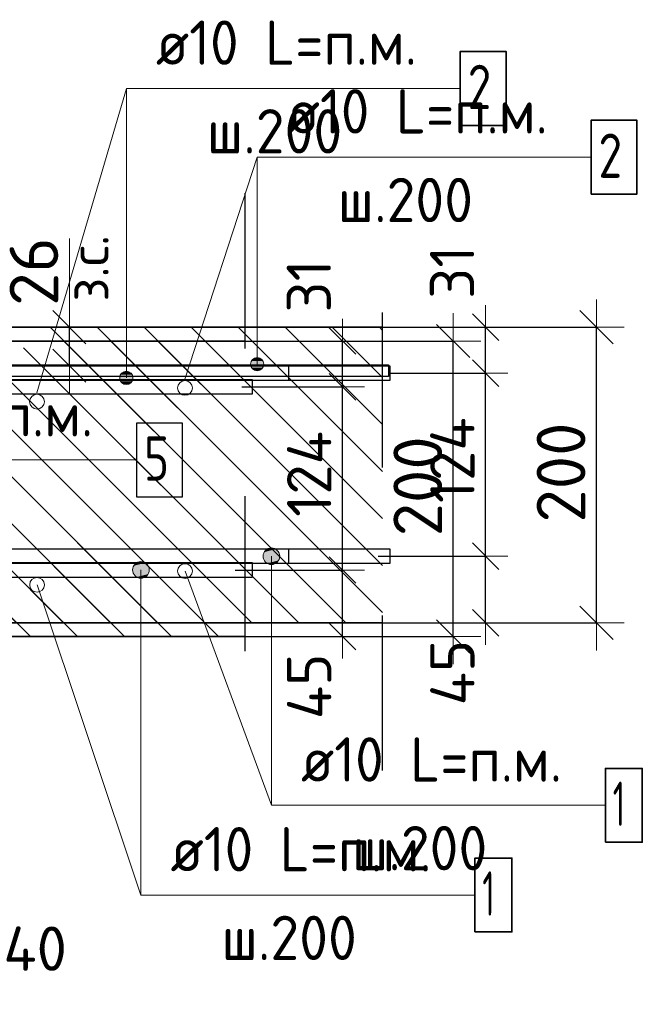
# Model space of a CAD drawing. Header units: metres. Extents: x -38 to 97, y -15 to 21.
# Tile 35 of 205: x 72.474 to 72.895, y 3.16 to 3.827. Entities that reach past the tile are written whole.
import ezdxf

# ---------------------------------------------------------------- set-up
doc = ezdxf.new("R2010")
doc.units = ezdxf.units.M
doc.header["$PDMODE"] = 65
doc.linetypes.add('______4', pattern=[0.135, 0.105, -0.03])
for name, color, linetype, lineweight in [('XR$3$Арм. стержнями верхней зоны', 180, 'Continuous', 35), ('XR$3$Арм. стержнями нижней зоны', 180, 'Continuous', 35), ('XR$3$Арм.стержн. Арматура края', 96, 'Continuous', 35), ('XR$3$Арм.стержн. Доп. арматура', 180, 'Continuous', 35), ('XR$3$Размерная линия (1)', 7, 'Continuous', 13), ('XR$3$Размерная линия_ общее', 7, 'Continuous', 13), ('XR$4$Арм. стержнями верхней зоны', 180, 'Continuous', 35), ('XR$4$Арм. стержнями нижней зоны', 180, 'Continuous', 35), ('XR$4$Арм.стержн. Арматура края', 96, 'Continuous', 35), ('XR$4$ВК__отв в полу 1-2 эт', 220, 'Continuous', 25), ('XR$4$Размерная линия (1)', 7, 'Continuous', 13), ('XR$4$Размерная линия_ общее', 7, 'Continuous', 13)]:
    doc.layers.add(name, color=color, linetype=linetype, lineweight=lineweight)
doc.styles.add('ISOCPEUR', font='txt')
doc.dimstyles.new('DIMSTYLE_11', dxfattribs={"dimtxt": 0.033, "dimasz": 0.0375, "dimexe": 0, "dimexo": 0, "dimgap": 0.0165, "dimtad": 2, "dimdec": 0, "dimlfac": 1000, "dimrnd": 1, "dimzin": 12, "dimdsep": 46, "dimtxsty": 'ISOCPEUR', "dimblk1": 'ALL_ML_STRICH', "dimblk2": 'ALL_ML_STRICH', "dimsah": 1, "dimcen": 0, "dimclrd": 7, "dimclre": 256, "dimclrt": 7, "dimadec": 0, "dimazin": 0, "dimtfac": 1, "dimtdec": 0, "dimtix": 1, "dimtmove": 2, "dimatfit": 3, "dimfxl": 0, "dimtvp": 1.2, "dimtzin": 0, "dimlwd": 0, "dimlwe": -3, "dimarcsym": 0})
doc.dimstyles.new('DIMSTYLE_12', dxfattribs={"dimtxt": 0.03, "dimasz": 0.03, "dimexe": 0, "dimexo": 0, "dimgap": 0.015, "dimtad": 2, "dimdec": 0, "dimlfac": 1000, "dimrnd": 1, "dimzin": 12, "dimdsep": 46, "dimtxsty": 'ISOCPEUR', "dimblk1": 'ALL_ML_STRICH', "dimblk2": 'ALL_ML_STRICH', "dimsah": 1, "dimcen": 0, "dimclrd": 7, "dimclre": 256, "dimclrt": 7, "dimadec": 0, "dimazin": 0, "dimtfac": 1, "dimtdec": 0, "dimtix": 1, "dimtmove": 2, "dimatfit": 3, "dimfxl": 0, "dimtzin": 0, "dimlwd": 0, "dimlwe": -3, "dimarcsym": 0})
doc.dimstyles.new('DIMSTYLE_14', dxfattribs={"dimtxt": 0.03, "dimasz": 0.03, "dimexe": 0, "dimexo": 0, "dimgap": 0.015, "dimtad": 2, "dimdec": 0, "dimlfac": 1000, "dimrnd": 1, "dimzin": 12, "dimdsep": 46, "dimtxsty": 'ISOCPEUR', "dimblk1": 'ALL_ML_STRICH', "dimblk2": 'ALL_ML_STRICH', "dimsah": 1, "dimcen": 0, "dimclrd": 7, "dimclre": 256, "dimclrt": 7, "dimadec": 0, "dimazin": 0, "dimtfac": 1, "dimtdec": 0, "dimtix": 1, "dimtmove": 2, "dimatfit": 3, "dimfxl": 0, "dimtvp": 1.2, "dimtzin": 0, "dimlwd": 0, "dimlwe": -3, "dimarcsym": 0})
doc.dimstyles.new('DIMSTYLE_23', dxfattribs={"dimtxt": 0.03, "dimasz": 0.03, "dimexe": 0, "dimexo": 0, "dimgap": 0.015, "dimtad": 2, "dimdec": 0, "dimlfac": 1000, "dimrnd": 5, "dimzin": 12, "dimdsep": 46, "dimtxsty": 'ISOCPEUR', "dimblk1": 'ALL_ML_STRICH', "dimblk2": 'ALL_ML_STRICH', "dimsah": 1, "dimcen": 0, "dimclrd": 7, "dimclre": 256, "dimclrt": 7, "dimadec": 0, "dimazin": 0, "dimtfac": 1, "dimtdec": 0, "dimtix": 1, "dimtmove": 2, "dimatfit": 3, "dimfxl": 0, "dimtvp": 1.2, "dimtzin": 0, "dimlwd": 0, "dimlwe": -3, "dimarcsym": 0})
doc.dimstyles.new('DIMSTYLE_8', dxfattribs={"dimtxt": 0.033, "dimasz": 0.0375, "dimexe": 0, "dimexo": 0, "dimgap": 0.0165, "dimtad": 2, "dimdec": 0, "dimlfac": 1000, "dimrnd": 1, "dimzin": 12, "dimdsep": 46, "dimtxsty": 'ISOCPEUR', "dimblk1": 'ALL_ML_STRICH', "dimblk2": 'ALL_ML_STRICH', "dimsah": 1, "dimcen": 0, "dimclrd": 7, "dimclre": 256, "dimclrt": 7, "dimadec": 0, "dimazin": 0, "dimtfac": 1, "dimtdec": 0, "dimtix": 1, "dimtmove": 2, "dimatfit": 3, "dimfxl": 0, "dimtzin": 0, "dimlwd": 0, "dimlwe": -3, "dimarcsym": 0})
pattern_1 = [(135, (0, 0), (-0.031819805, -0.031819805), [0.4, -0.05, 0, -0.05]), (135, (-0.01591, -0.01591), (-0.031819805, -0.031819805), [0.8, -0.1, 0.1, -0.1])]

# ---------------------------------------------------------------- blocks, each defined once
blk = doc.blocks.new('ALL_ML_STRICH')
at = {"color": 0, "linetype": 'ByBlock', "lineweight": -2}
for p, q in [((0, -0.5), (0, 0.5)), ((-0.3, -0.3), (0.3, 0.3)), ((-1, 0), (0.5, 0))]:
    blk.add_line(p, q, dxfattribs=at)
blk = doc.blocks.new('*D95')
at = {"layer": 'DEFPOINTS', "color": 7, "linetype": 'Continuous', "lineweight": 13, "transparency": 33554687}
for p in [(72.69287, 3.61831), (72.69287, 3.41831), (72.86441, 3.41831)]:
    blk.add_point(p, dxfattribs=at)
at = {"layer": 'XR$3$Размерная линия_ общее', "color": 253, "linetype": 'Continuous', "lineweight": -2, "true_color": 0xa0a0a0, "transparency": 33554687}
for p, q in [((72.71287, 3.61831), (72.86441, 3.61831)), ((72.71287, 3.41831), (72.86441, 3.41831))]:
    blk.add_line(p, q, dxfattribs=at)
at = {"layer": 'XR$3$Размерная линия_ общее', "color": 7, "linetype": 'Continuous', "lineweight": -2, "transparency": 33554687}
blk.add_line((72.86441, 3.41831), (72.86441, 3.61831), dxfattribs=at)
at = {"layer": 'XR$3$Размерная линия_ общее', "color": 7, "linetype": 'Continuous', "lineweight": 13, "transparency": 33554687, "xscale": 0.0375, "yscale": 0.0375, "zscale": 0.0375}
for p, rotation in [((72.86441, 3.61831), 90), ((72.86441, 3.41831), 270)]:
    blk.add_blockref('ALL_ML_STRICH', p, dxfattribs=dict(at, rotation=rotation))
at = {"layer": 'XR$3$Размерная линия_ общее', "color": 7, "linetype": 'Continuous', "lineweight": 13, "transparency": 33554687, "insert": (72.84041, 3.51996), "char_height": 0.033, "width": 0.099, "attachment_point": 5, "rotation": 90, "style": 'ISOCPEUR'}
blk.add_mtext('\\A1;{200}', dxfattribs=at)
blk = doc.blocks.new('*D164')
at = {"layer": 'DEFPOINTS', "color": 7, "linetype": 'Continuous', "lineweight": 13, "transparency": 33554687}
for p in [(72.4677, 3.61831), (72.4677, 3.59231), (72.50769, 3.59231)]:
    blk.add_point(p, dxfattribs=at)
at = {"layer": 'XR$3$Размерная линия_ общее', "color": 253, "linetype": 'Continuous', "lineweight": -2, "true_color": 0xa0a0a0, "transparency": 33554687}
for p, q in [((72.4877, 3.61831), (72.50769, 3.61831)), ((72.4877, 3.59231), (72.50769, 3.59231))]:
    blk.add_line(p, q, dxfattribs=at)
at = {"layer": 'XR$3$Размерная линия_ общее', "color": 7, "linetype": 'Continuous', "lineweight": -2, "transparency": 33554687}
blk.add_line((72.50769, 3.59231), (72.50769, 3.61831), dxfattribs=at)
at = {"layer": 'XR$3$Размерная линия_ общее', "color": 7, "linetype": 'Continuous', "lineweight": 13, "transparency": 33554687, "xscale": 0.0375, "yscale": 0.0375, "zscale": 0.0375}
for p, rotation in [((72.50769, 3.61831), 90), ((72.50769, 3.59231), 270)]:
    blk.add_blockref('ALL_ML_STRICH', p, dxfattribs=dict(at, rotation=rotation))
at = {"layer": 'XR$3$Размерная линия_ общее', "color": 7, "linetype": 'Continuous', "lineweight": 13, "transparency": 33554687, "insert": (72.50722, 3.63567), "char_height": 0.027, "width": 0.00135, "attachment_point": 1, "rotation": 90, "line_spacing_factor": 0.60241, "style": 'ISOCPEUR'}
blk.add_mtext('з.с.', dxfattribs=at)
at = {"layer": 'XR$3$Размерная линия_ общее', "color": 7, "linetype": 'Continuous', "lineweight": 13, "transparency": 33554687, "insert": (72.48369, 3.65603), "char_height": 0.033, "width": 0.066, "attachment_point": 5, "rotation": 90, "style": 'ISOCPEUR'}
blk.add_mtext('\\A1;{26}', dxfattribs=at)
blk = doc.blocks.new('*D213')
at = {"layer": 'DEFPOINTS', "color": 7, "linetype": 'Continuous', "lineweight": 13, "transparency": 33554687}
for p in [(72.69675, 3.46331), (72.7096, 3.41831), (72.78941, 3.41831)]:
    blk.add_point(p, dxfattribs=at)
at = {"layer": 'XR$3$Размерная линия (1)', "color": 9, "linetype": 'Continuous', "lineweight": -2, "true_color": 0xc7c7c7, "transparency": 33554687}
for p, q in [((72.71675, 3.46331), (72.78941, 3.46331)), ((72.7296, 3.41831), (72.78941, 3.41831))]:
    blk.add_line(p, q, dxfattribs=at)
at = {"layer": 'XR$3$Размерная линия (1)', "color": 7, "linetype": 'Continuous', "lineweight": -2, "transparency": 33554687}
blk.add_line((72.78941, 3.41831), (72.78941, 3.46331), dxfattribs=at)
at = {"layer": 'XR$3$Размерная линия (1)', "color": 7, "linetype": 'Continuous', "lineweight": 13, "transparency": 33554687, "xscale": 0.03, "yscale": 0.03, "zscale": 0.03}
for p, rotation in [((72.78941, 3.46331), 90), ((72.78941, 3.41831), 270)]:
    blk.add_blockref('ALL_ML_STRICH', p, dxfattribs=dict(at, rotation=rotation))
at = {"layer": 'XR$3$Размерная линия (1)', "color": 7, "linetype": 'Continuous', "lineweight": 13, "transparency": 33554687, "insert": (72.76691, 3.38455), "char_height": 0.03, "width": 0.06, "attachment_point": 5, "rotation": 90, "style": 'ISOCPEUR'}
blk.add_mtext('\\A1;{45}', dxfattribs=at)
blk = doc.blocks.new('*D214')
at = {"layer": 'DEFPOINTS', "color": 7, "linetype": 'Continuous', "lineweight": 13, "transparency": 33554687}
for p in [(72.70378, 3.58731), (72.69675, 3.46331), (72.78941, 3.46331)]:
    blk.add_point(p, dxfattribs=at)
at = {"layer": 'XR$3$Размерная линия (1)', "color": 9, "linetype": 'Continuous', "lineweight": -2, "true_color": 0xc7c7c7, "transparency": 33554687}
for p, q in [((72.72378, 3.58731), (72.78941, 3.58731)), ((72.71675, 3.46331), (72.78941, 3.46331))]:
    blk.add_line(p, q, dxfattribs=at)
at = {"layer": 'XR$3$Размерная линия (1)', "color": 7, "linetype": 'Continuous', "lineweight": -2, "transparency": 33554687}
blk.add_line((72.78941, 3.46331), (72.78941, 3.58731), dxfattribs=at)
at = {"layer": 'XR$3$Размерная линия (1)', "color": 7, "linetype": 'Continuous', "lineweight": 13, "transparency": 33554687, "xscale": 0.03, "yscale": 0.03, "zscale": 0.03}
for p, rotation in [((72.78941, 3.58731), 90), ((72.78941, 3.46331), 270)]:
    blk.add_blockref('ALL_ML_STRICH', p, dxfattribs=dict(at, rotation=rotation))
at = {"layer": 'XR$3$Размерная линия (1)', "color": 7, "linetype": 'Continuous', "lineweight": 13, "transparency": 33554687, "insert": (72.76691, 3.52831), "char_height": 0.03, "width": 0.09, "attachment_point": 5, "rotation": 90, "style": 'ISOCPEUR'}
blk.add_mtext('\\A1;{124}', dxfattribs=at)
blk = doc.blocks.new('*D215')
at = {"layer": 'DEFPOINTS', "color": 7, "linetype": 'Continuous', "lineweight": 13, "transparency": 33554687}
for p in [(72.68591, 3.61831), (72.70378, 3.58731), (72.78941, 3.58731)]:
    blk.add_point(p, dxfattribs=at)
at = {"layer": 'XR$3$Размерная линия (1)', "color": 9, "linetype": 'Continuous', "lineweight": -2, "true_color": 0xc7c7c7, "transparency": 33554687}
for p, q in [((72.70591, 3.61831), (72.78941, 3.61831)), ((72.72378, 3.58731), (72.78941, 3.58731))]:
    blk.add_line(p, q, dxfattribs=at)
at = {"layer": 'XR$3$Размерная линия (1)', "color": 7, "linetype": 'Continuous', "lineweight": -2, "transparency": 33554687}
blk.add_line((72.78941, 3.58731), (72.78941, 3.61831), dxfattribs=at)
at = {"layer": 'XR$3$Размерная линия (1)', "color": 7, "linetype": 'Continuous', "lineweight": 13, "transparency": 33554687, "xscale": 0.03, "yscale": 0.03, "zscale": 0.03}
for p, rotation in [((72.78941, 3.61831), 90), ((72.78941, 3.58731), 270)]:
    blk.add_blockref('ALL_ML_STRICH', p, dxfattribs=dict(at, rotation=rotation))
at = {"layer": 'XR$3$Размерная линия (1)', "color": 7, "linetype": 'Continuous', "lineweight": 13, "transparency": 33554687, "insert": (72.76667, 3.6556), "char_height": 0.03, "width": 0.06, "attachment_point": 5, "rotation": 90, "style": 'ISOCPEUR'}
blk.add_mtext('\\A1;{31}', dxfattribs=at)
blk = doc.blocks.new('*D408')
at = {"layer": 'DEFPOINTS', "color": 7, "linetype": 'Continuous', "lineweight": 13, "transparency": 33554687}
for p in [(72.59594, 3.609), (72.59594, 3.409), (72.76748, 3.409)]:
    blk.add_point(p, dxfattribs=at)
at = {"layer": 'XR$4$Размерная линия_ общее', "color": 253, "linetype": 'Continuous', "lineweight": -2, "true_color": 0xa0a0a0, "transparency": 33554687}
for p, q in [((72.61594, 3.609), (72.76748, 3.609)), ((72.61594, 3.409), (72.76748, 3.409))]:
    blk.add_line(p, q, dxfattribs=at)
at = {"layer": 'XR$4$Размерная линия_ общее', "color": 7, "linetype": 'Continuous', "lineweight": -2, "transparency": 33554687}
blk.add_line((72.76748, 3.409), (72.76748, 3.609), dxfattribs=at)
at = {"layer": 'XR$4$Размерная линия_ общее', "color": 7, "linetype": 'Continuous', "lineweight": 13, "transparency": 33554687, "xscale": 0.0375, "yscale": 0.0375, "zscale": 0.0375}
for p, rotation in [((72.76748, 3.609), 90), ((72.76748, 3.409), 270)]:
    blk.add_blockref('ALL_ML_STRICH', p, dxfattribs=dict(at, rotation=rotation))
at = {"layer": 'XR$4$Размерная линия_ общее', "color": 7, "linetype": 'Continuous', "lineweight": 13, "transparency": 33554687, "insert": (72.74348, 3.51065), "char_height": 0.033, "width": 0.099, "attachment_point": 5, "rotation": 90, "style": 'ISOCPEUR'}
blk.add_mtext('\\A1;{200}', dxfattribs=at)
blk = doc.blocks.new('*D475')
at = {"layer": 'DEFPOINTS', "color": 7, "linetype": 'Continuous', "lineweight": 13, "transparency": 33554687}
for p in [(72.59982, 3.454), (72.61267, 3.409), (72.69248, 3.409)]:
    blk.add_point(p, dxfattribs=at)
at = {"layer": 'XR$4$Размерная линия (1)', "color": 9, "linetype": 'Continuous', "lineweight": -2, "true_color": 0xc7c7c7, "transparency": 33554687}
for p, q in [((72.61982, 3.454), (72.69248, 3.454)), ((72.63267, 3.409), (72.69248, 3.409))]:
    blk.add_line(p, q, dxfattribs=at)
at = {"layer": 'XR$4$Размерная линия (1)', "color": 7, "linetype": 'Continuous', "lineweight": -2, "transparency": 33554687}
blk.add_line((72.69248, 3.409), (72.69248, 3.454), dxfattribs=at)
at = {"layer": 'XR$4$Размерная линия (1)', "color": 7, "linetype": 'Continuous', "lineweight": 13, "transparency": 33554687, "xscale": 0.03, "yscale": 0.03, "zscale": 0.03}
for p, rotation in [((72.69248, 3.454), 90), ((72.69248, 3.409), 270)]:
    blk.add_blockref('ALL_ML_STRICH', p, dxfattribs=dict(at, rotation=rotation))
at = {"layer": 'XR$4$Размерная линия (1)', "color": 7, "linetype": 'Continuous', "lineweight": 13, "transparency": 33554687, "insert": (72.66998, 3.37524), "char_height": 0.03, "width": 0.06, "attachment_point": 5, "rotation": 90, "style": 'ISOCPEUR'}
blk.add_mtext('\\A1;{45}', dxfattribs=at)
blk = doc.blocks.new('*D476')
at = {"layer": 'DEFPOINTS', "color": 7, "linetype": 'Continuous', "lineweight": 13, "transparency": 33554687}
for p in [(72.6044, 3.578), (72.59982, 3.454), (72.69248, 3.454)]:
    blk.add_point(p, dxfattribs=at)
at = {"layer": 'XR$4$Размерная линия (1)', "color": 9, "linetype": 'Continuous', "lineweight": -2, "true_color": 0xc7c7c7, "transparency": 33554687}
for p, q in [((72.6244, 3.578), (72.69248, 3.578)), ((72.61982, 3.454), (72.69248, 3.454))]:
    blk.add_line(p, q, dxfattribs=at)
at = {"layer": 'XR$4$Размерная линия (1)', "color": 7, "linetype": 'Continuous', "lineweight": -2, "transparency": 33554687}
blk.add_line((72.69248, 3.454), (72.69248, 3.578), dxfattribs=at)
at = {"layer": 'XR$4$Размерная линия (1)', "color": 7, "linetype": 'Continuous', "lineweight": 13, "transparency": 33554687, "xscale": 0.03, "yscale": 0.03, "zscale": 0.03}
for p, rotation in [((72.69248, 3.578), 90), ((72.69248, 3.454), 270)]:
    blk.add_blockref('ALL_ML_STRICH', p, dxfattribs=dict(at, rotation=rotation))
at = {"layer": 'XR$4$Размерная линия (1)', "color": 7, "linetype": 'Continuous', "lineweight": 13, "transparency": 33554687, "insert": (72.66998, 3.519), "char_height": 0.03, "width": 0.09, "attachment_point": 5, "rotation": 90, "style": 'ISOCPEUR'}
blk.add_mtext('\\A1;{124}', dxfattribs=at)
blk = doc.blocks.new('*D477')
at = {"layer": 'DEFPOINTS', "color": 7, "linetype": 'Continuous', "lineweight": 13, "transparency": 33554687}
for p in [(72.58898, 3.609), (72.6044, 3.578), (72.69248, 3.578)]:
    blk.add_point(p, dxfattribs=at)
at = {"layer": 'XR$4$Размерная линия (1)', "color": 9, "linetype": 'Continuous', "lineweight": -2, "true_color": 0xc7c7c7, "transparency": 33554687}
for p, q in [((72.60898, 3.609), (72.69248, 3.609)), ((72.6244, 3.578), (72.69248, 3.578))]:
    blk.add_line(p, q, dxfattribs=at)
at = {"layer": 'XR$4$Размерная линия (1)', "color": 7, "linetype": 'Continuous', "lineweight": -2, "transparency": 33554687}
blk.add_line((72.69248, 3.578), (72.69248, 3.609), dxfattribs=at)
at = {"layer": 'XR$4$Размерная линия (1)', "color": 7, "linetype": 'Continuous', "lineweight": 13, "transparency": 33554687, "xscale": 0.03, "yscale": 0.03, "zscale": 0.03}
for p, rotation in [((72.69248, 3.609), 90), ((72.69248, 3.578), 270)]:
    blk.add_blockref('ALL_ML_STRICH', p, dxfattribs=dict(at, rotation=rotation))
at = {"layer": 'XR$4$Размерная линия (1)', "color": 7, "linetype": 'Continuous', "lineweight": 13, "transparency": 33554687, "insert": (72.66974, 3.64629), "char_height": 0.03, "width": 0.06, "attachment_point": 5, "rotation": 90, "style": 'ISOCPEUR'}
blk.add_mtext('\\A1;{31}', dxfattribs=at)
blk = doc.blocks.new('*D483')
at = {"layer": 'DEFPOINTS', "color": 7, "linetype": 'Continuous', "lineweight": 13, "transparency": 33554687}
for p in [(72.40573, 3.289), (72.44573, 3.249), (72.40573, 3.17501)]:
    blk.add_point(p, dxfattribs=at)
at = {"layer": 'XR$4$Размерная линия (1)', "color": 9, "linetype": 'Continuous', "lineweight": -2, "true_color": 0xc7c7c7, "transparency": 33554687}
for p, q in [((72.40573, 3.269), (72.40573, 3.17501)), ((72.44573, 3.229), (72.44573, 3.17501))]:
    blk.add_line(p, q, dxfattribs=at)
at = {"layer": 'XR$4$Размерная линия (1)', "color": 7, "linetype": 'Continuous', "lineweight": -2, "transparency": 33554687}
blk.add_line((72.40573, 3.17501), (72.44573, 3.17501), dxfattribs=at)
at = {"layer": 'XR$4$Размерная линия (1)', "color": 7, "linetype": 'Continuous', "lineweight": 13, "transparency": 33554687, "xscale": 0.03, "yscale": 0.03, "zscale": 0.03, "rotation": 180}
blk.add_blockref('ALL_ML_STRICH', (72.40573, 3.17501), dxfattribs=at)
at = {"layer": 'XR$4$Размерная линия (1)', "color": 7, "linetype": 'Continuous', "lineweight": 13, "transparency": 33554687, "xscale": 0.03, "yscale": 0.03, "zscale": 0.03}
blk.add_blockref('ALL_ML_STRICH', (72.44573, 3.17501), dxfattribs=at)
at = {"layer": 'XR$4$Размерная линия (1)', "color": 7, "linetype": 'Continuous', "lineweight": 13, "transparency": 33554687, "insert": (72.48454, 3.19769), "char_height": 0.03, "width": 0.06, "attachment_point": 5, "style": 'ISOCPEUR'}
blk.add_mtext('\\A1;{40}', dxfattribs=at)

msp = doc.modelspace()

# ---------------------------------------------------------------- hatches: boundary and pattern name
at = {"linetype": 'Continuous', "lineweight": 25, "transparency": 33554687}
h = msp.add_hatch(dxfattribs=at)
h.set_pattern_fill('__________540', scale=0.015, style=0, pattern_type=2)
h.set_pattern_definition(pattern_1)
h.paths.add_polyline_path([(72.34592, 3.61831), (72.34592, 3.41831), (72.71957, 3.41831), (72.71957, 3.61831)], flags=0)
at = {"linetype": 'Continuous', "lineweight": 13, "transparency": 33554687}
h = msp.add_hatch(dxfattribs=at)
h.set_pattern_fill('__________540', scale=0.015, style=0, pattern_type=2)
h.set_pattern_definition(pattern_1)
h.paths.add_polyline_path([(72.44581, 3.609), (72.44581, 3.409), (72.62641, 3.409), (72.62641, 3.609)], flags=0)
at = {"layer": 'XR$3$Арм. стержнями верхней зоны', "linetype": 'Continuous', "lineweight": 13, "transparency": 33554687}
for points in [[(72.63863, 3.59556), (72.63089, 3.59556), (72.63026, 3.59331)], [(72.63863, 3.59556), (72.63026, 3.59331), (72.63926, 3.59331)], [(72.63926, 3.59331), (72.63026, 3.59331), (72.63089, 3.59106)], [(72.63701, 3.59718), (72.63251, 3.59718), (72.63089, 3.59556)], [(72.63701, 3.59718), (72.63089, 3.59556), (72.63863, 3.59556)], [(72.63926, 3.59331), (72.63089, 3.59106), (72.63863, 3.59106)], [(72.63251, 3.59718), (72.63701, 3.59718), (72.63476, 3.59781)], [(72.63863, 3.59106), (72.63089, 3.59106), (72.63251, 3.58944)], [(72.63863, 3.59106), (72.63251, 3.58944), (72.63701, 3.58944)], [(72.63701, 3.58944), (72.63251, 3.58944), (72.63476, 3.58881)]]:
    msp.add_hatch(color=7, dxfattribs=at).paths.add_polyline_path(points)
at = {"layer": 'XR$3$Арм. стержнями нижней зоны', "linetype": 'Continuous', "lineweight": 13, "transparency": 33554687}
for points in [[(72.6388, 3.46331), (72.65005, 3.46331), (72.64926, 3.46612)], [(72.6388, 3.46331), (72.64926, 3.46612), (72.63959, 3.46612)], [(72.63959, 3.46612), (72.64926, 3.46612), (72.64724, 3.46814)], [(72.63959, 3.46612), (72.64724, 3.46814), (72.64161, 3.46814)], [(72.64161, 3.46814), (72.64724, 3.46814), (72.64442, 3.46893)], [(72.63959, 3.46049), (72.65005, 3.46331), (72.6388, 3.46331)], [(72.63959, 3.46049), (72.64926, 3.46049), (72.65005, 3.46331)], [(72.64161, 3.45847), (72.64926, 3.46049), (72.63959, 3.46049)], [(72.64161, 3.45847), (72.64724, 3.45847), (72.64926, 3.46049)], [(72.64724, 3.45847), (72.64161, 3.45847), (72.64442, 3.45768)]]:
    msp.add_hatch(color=7, dxfattribs=at).paths.add_polyline_path(points)
at = {"layer": 'XR$4$Арм. стержнями верхней зоны', "linetype": 'Continuous', "lineweight": 13, "transparency": 33554687}
for points in [[(72.55012, 3.5863), (72.54238, 3.5863), (72.54175, 3.58405)], [(72.55012, 3.5863), (72.54175, 3.58405), (72.55075, 3.58405)], [(72.5485, 3.58792), (72.544, 3.58792), (72.54238, 3.5863)], [(72.5485, 3.58792), (72.54238, 3.5863), (72.55012, 3.5863)], [(72.544, 3.58792), (72.5485, 3.58792), (72.54625, 3.58855)], [(72.55075, 3.58405), (72.54175, 3.58405), (72.54238, 3.5818)], [(72.55075, 3.58405), (72.54238, 3.5818), (72.55012, 3.5818)], [(72.55012, 3.5818), (72.54238, 3.5818), (72.544, 3.58018)], [(72.55012, 3.5818), (72.544, 3.58018), (72.5485, 3.58018)], [(72.5485, 3.58018), (72.544, 3.58018), (72.54625, 3.57955)]]:
    msp.add_hatch(color=7, dxfattribs=at).paths.add_polyline_path(points)
at = {"layer": 'XR$4$Арм. стержнями нижней зоны', "linetype": 'Continuous', "lineweight": 13, "transparency": 33554687}
for points in [[(72.55333, 3.45889), (72.55895, 3.45889), (72.55614, 3.45967)], [(72.55051, 3.45405), (72.56176, 3.45405), (72.56098, 3.45686)], [(72.55051, 3.45405), (72.56098, 3.45686), (72.5513, 3.45686)], [(72.5513, 3.45124), (72.56176, 3.45405), (72.55051, 3.45405)], [(72.5513, 3.45686), (72.56098, 3.45686), (72.55895, 3.45889)], [(72.5513, 3.45686), (72.55895, 3.45889), (72.55333, 3.45889)], [(72.5513, 3.45124), (72.56098, 3.45124), (72.56176, 3.45405)], [(72.55333, 3.44921), (72.56098, 3.45124), (72.5513, 3.45124)], [(72.55333, 3.44921), (72.55895, 3.44921), (72.56098, 3.45124)], [(72.55895, 3.44921), (72.55333, 3.44921), (72.55614, 3.44842)]]:
    msp.add_hatch(color=7, dxfattribs=at).paths.add_polyline_path(points)

# ---------------------------------------------------------------- linework, layer by layer
at = {"color": 7, "linetype": 'Continuous', "lineweight": 13, "transparency": 33554687}
for p, q in [((72.58592, 3.58326), (72.63476, 3.73347)), ((72.50769, 3.61831), (72.50769, 3.67831)), ((72.58595, 3.45326), (72.64442, 3.29473)), ((72.4858, 3.444), (72.55614, 3.234))]:
    msp.add_line(p, q, dxfattribs=at)
at = {"color": 7, "linetype": '______4', "lineweight": 25, "transparency": 33554687}
for p, q in [((72.71957, 3.31831), (72.71957, 3.71831)), ((72.62641, 3.709), (72.62641, 3.309))]:
    msp.add_line(p, q, dxfattribs=at)
at = {"color": 7, "linetype": 'Continuous', "lineweight": 35, "transparency": 33554687}
for p, q in [((72.71957, 3.61831), (72.34592, 3.61831)), ((72.62641, 3.609), (72.44581, 3.609)), ((72.34592, 3.41831), (72.71957, 3.41831)), ((72.44581, 3.409), (72.62641, 3.409))]:
    msp.add_line(p, q, dxfattribs=at)
at = {"color": 7, "linetype": 'Continuous', "lineweight": 13, "transparency": 33554687}
for centre in [(72.58592, 3.57726), (72.48581, 3.56795), (72.58595, 3.45326), (72.48584, 3.44395)]:
    msp.add_circle(centre, 0.005, dxfattribs=at)
at = {"layer": 'XR$3$Арм. стержнями верхней зоны', "color": 7, "linetype": 'Continuous', "lineweight": 13, "transparency": 33554687}
for p, q in [((72.63476, 3.73347), (72.86076, 3.73347)), ((72.63476, 3.73347), (72.63476, 3.59331)), ((72.63026, 3.59331), (72.63026, 3.59331)), ((72.63476, 3.59781), (72.63476, 3.59781)), ((72.63926, 3.59331), (72.63926, 3.59331)), ((72.63476, 3.58881), (72.63476, 3.58881))]:
    msp.add_line(p, q, dxfattribs=at)
at = {"layer": 'XR$3$Арм. стержнями верхней зоны', "color": 7, "linetype": 'Continuous', "lineweight": 35, "transparency": 33554687}
msp.add_lwpolyline([(72.86076, 3.70847), (72.89176, 3.70847), (72.89176, 3.75847), (72.86076, 3.75847), (72.86076, 3.70847)], dxfattribs=at)
at = {"layer": 'XR$3$Арм. стержнями верхней зоны', "color": 4, "linetype": 'Continuous', "lineweight": 25, "transparency": 33554687}
msp.add_lwpolyline([(72.14592, 3.59231), (72.72457, 3.59231), (72.72457, 3.58231), (72.14592, 3.58231), (72.14592, 3.59231)], dxfattribs=at)
at = {"layer": 'XR$3$Арм. стержнями верхней зоны', "color": 7, "linetype": 'Continuous', "lineweight": 13, "transparency": 33554687}
msp.add_circle((72.63476, 3.59331), 0.0045, dxfattribs=at)
at = {"layer": 'XR$3$Арм. стержнями нижней зоны', "color": 7, "linetype": 'Continuous', "lineweight": 13, "transparency": 33554687}
for p, q in [((72.64442, 3.46893), (72.64442, 3.46893)), ((72.6388, 3.46331), (72.6388, 3.46331)), ((72.64442, 3.29473), (72.64442, 3.46331)), ((72.65005, 3.46331), (72.65005, 3.46331)), ((72.64442, 3.45768), (72.64442, 3.45768)), ((72.64442, 3.29473), (72.87042, 3.29473))]:
    msp.add_line(p, q, dxfattribs=at)
at = {"layer": 'XR$3$Арм. стержнями нижней зоны', "color": 4, "linetype": 'Continuous', "lineweight": 25, "transparency": 33554687}
msp.add_lwpolyline([(72.14592, 3.46831), (72.72457, 3.46831), (72.72457, 3.45831), (72.14592, 3.45831), (72.14592, 3.46831)], dxfattribs=at)
at = {"layer": 'XR$3$Арм. стержнями нижней зоны', "color": 7, "linetype": 'Continuous', "lineweight": 35, "transparency": 33554687}
msp.add_lwpolyline([(72.87042, 3.26973), (72.89542, 3.26973), (72.89542, 3.31973), (72.87042, 3.31973), (72.87042, 3.26973)], dxfattribs=at)
at = {"layer": 'XR$3$Арм. стержнями нижней зоны', "color": 7, "linetype": 'Continuous', "lineweight": 13, "transparency": 33554687}
msp.add_circle((72.64442, 3.46331), 0.00563, dxfattribs=at)
at = {"layer": 'XR$3$Арм.стержн. Арматура края', "color": 40, "linetype": 'Continuous', "lineweight": 25, "transparency": 33554687}
msp.add_lwpolyline([(72.37985, 3.59294), (72.72357, 3.59294), (72.72357, 3.58494), (72.38002, 3.58494)], dxfattribs=at)
at = {"layer": 'XR$3$Арм.стержн. Арматура края', "color": 4, "linetype": 'Continuous', "lineweight": 25, "transparency": 33554687}
for points in [[(72.18926, 3.59231), (72.65592, 3.59231), (72.65592, 3.58231)], [(72.65592, 3.58231), (72.18995, 3.58231)], [(72.18995, 3.46831), (72.65592, 3.46831), (72.65592, 3.45831), (72.18926, 3.45831)]]:
    msp.add_lwpolyline(points, dxfattribs=at)
at = {"layer": 'XR$3$Арм.стержн. Доп. арматура', "color": 7, "linetype": 'Continuous', "lineweight": 13, "transparency": 33554687}
msp.add_line((72.32717, 3.52847), (72.55317, 3.52847), dxfattribs=at)
at = {"layer": 'XR$3$Арм.стержн. Доп. арматура', "color": 7, "linetype": 'Continuous', "lineweight": 25, "transparency": 33554687}
msp.add_lwpolyline([(72.55317, 3.50347), (72.58417, 3.50347), (72.58417, 3.55347), (72.55317, 3.55347), (72.55317, 3.50347)], dxfattribs=at)
at = {"layer": 'XR$4$Арм. стержнями верхней зоны', "color": 7, "linetype": 'Continuous', "lineweight": 13, "transparency": 33554687}
for p, q in [((72.54625, 3.77999), (72.77225, 3.77999)), ((72.54625, 3.77999), (72.54625, 3.58405)), ((72.54625, 3.58855), (72.54625, 3.58855)), ((72.54175, 3.58405), (72.54175, 3.58405)), ((72.54625, 3.57955), (72.54625, 3.57955)), ((72.55075, 3.58405), (72.55075, 3.58405))]:
    msp.add_line(p, q, dxfattribs=at)
at = {"layer": 'XR$4$Арм. стержнями верхней зоны', "color": 7, "linetype": 'Continuous', "lineweight": 35, "transparency": 33554687}
msp.add_lwpolyline([(72.77225, 3.75499), (72.80325, 3.75499), (72.80325, 3.80499), (72.77225, 3.80499), (72.77225, 3.75499)], dxfattribs=at)
at = {"layer": 'XR$4$Арм. стержнями верхней зоны', "color": 4, "linetype": 'Continuous', "lineweight": 25, "transparency": 33554687}
msp.add_lwpolyline([(72.16578, 3.583), (72.63141, 3.583), (72.63141, 3.573), (72.16578, 3.573), (72.16578, 3.583)], dxfattribs=at)
msp.add_lwpolyline([(72.16578, 3.583), (72.63141, 3.583), (72.63141, 3.573), (72.16578, 3.573), (72.16578, 3.583)], dxfattribs=at)
at = {"layer": 'XR$4$Арм. стержнями верхней зоны', "color": 7, "linetype": 'Continuous', "lineweight": 13, "transparency": 33554687}
msp.add_circle((72.54625, 3.58405), 0.0045, dxfattribs=at)
at = {"layer": 'XR$4$Арм. стержнями нижней зоны', "color": 7, "linetype": 'Continuous', "lineweight": 13, "transparency": 33554687}
for p, q in [((72.55614, 3.45967), (72.55614, 3.45967)), ((72.55051, 3.45405), (72.55051, 3.45405)), ((72.55614, 3.234), (72.55614, 3.45405)), ((72.56176, 3.45405), (72.56176, 3.45405)), ((72.55614, 3.44842), (72.55614, 3.44842)), ((72.55614, 3.234), (72.78214, 3.234))]:
    msp.add_line(p, q, dxfattribs=at)
at = {"layer": 'XR$4$Арм. стержнями нижней зоны', "color": 4, "linetype": 'Continuous', "lineweight": 25, "transparency": 33554687}
msp.add_lwpolyline([(72.16578, 3.459), (72.63141, 3.459), (72.63141, 3.449), (72.16578, 3.449), (72.16578, 3.459)], dxfattribs=at)
msp.add_lwpolyline([(72.16578, 3.459), (72.63141, 3.459), (72.63141, 3.449), (72.16578, 3.449), (72.16578, 3.459)], dxfattribs=at)
at = {"layer": 'XR$4$Арм. стержнями нижней зоны', "color": 7, "linetype": 'Continuous', "lineweight": 35, "transparency": 33554687}
msp.add_lwpolyline([(72.78214, 3.209), (72.80714, 3.209), (72.80714, 3.259), (72.78214, 3.259), (72.78214, 3.209)], dxfattribs=at)
at = {"layer": 'XR$4$Арм. стержнями нижней зоны', "color": 7, "linetype": 'Continuous', "lineweight": 13, "transparency": 33554687}
msp.add_circle((72.55614, 3.45405), 0.00563, dxfattribs=at)
at = {"layer": 'XR$4$Арм.стержн. Арматура края', "color": 4, "linetype": 'Continuous', "lineweight": 25, "transparency": 33554687}
for points in [[(72.19433, 3.583), (72.63141, 3.583), (72.63141, 3.573), (72.19502, 3.573)], [(72.19433, 3.583), (72.63141, 3.583), (72.63141, 3.573), (72.19502, 3.573)], [(72.19502, 3.459), (72.63141, 3.459), (72.63141, 3.449)], [(72.19502, 3.459), (72.63141, 3.459), (72.63141, 3.449)], [(72.63141, 3.449), (72.19433, 3.449)], [(72.63141, 3.449), (72.19433, 3.449)]]:
    msp.add_lwpolyline(points, dxfattribs=at)
at = {"layer": 'XR$4$ВК__отв в полу 1-2 эт', "color": 7, "linetype": 'Continuous', "lineweight": 13, "transparency": 33554687}
msp.add_line((72.48577, 3.574), (72.54625, 3.77999), dxfattribs=at)

# ---------------------------------------------------------------- texts
at = {"layer": 'XR$3$Арм. стержнями верхней зоны', "color": 7, "linetype": 'Continuous', "lineweight": 25, "transparency": 33554687, "char_height": 0.03, "attachment_point": 7, "style": 'ISOCPEUR'}
for s, insert, width in [('\\W0.94;ø10 L=п.м.', (72.65476, 3.74947), 0.1999832), ('\\W0.78;2', (72.86576, 3.71947), 0.0326407), ('\\W0.95;ш.200 ', (72.68926, 3.68947), 0.1311996)]:
    msp.add_mtext(s, dxfattribs=dict(at, insert=insert, width=width))
at = {"layer": 'XR$3$Арм. стержнями нижней зоны', "color": 7, "linetype": 'Continuous', "lineweight": 25, "transparency": 33554687, "char_height": 0.03, "attachment_point": 7, "style": 'ISOCPEUR'}
for s, insert, width in [('\\W0.94;ø10 L=п.м.', (72.66442, 3.31073), 0.199983), ('\\W0.56;1', (72.87542, 3.28073), 0.0233333), ('\\W0.95;ш.200 ', (72.69892, 3.25073), 0.1311996)]:
    msp.add_mtext(s, dxfattribs=dict(at, insert=insert, width=width))
at = {"layer": 'XR$3$Арм.стержн. Доп. арматура', "color": 7, "linetype": 'Continuous', "lineweight": 25, "transparency": 33554687, "char_height": 0.03, "attachment_point": 7, "style": 'ISOCPEUR'}
for s, insert, width in [('\\W0.94;ø12 L=п.м.', (72.34717, 3.54447), 0.1999831), ('\\W0.78;5', (72.55817, 3.51447), 0.0326407)]:
    msp.add_mtext(s, dxfattribs=dict(at, insert=insert, width=width))
at = {"layer": 'XR$4$Арм. стержнями верхней зоны', "color": 7, "linetype": 'Continuous', "lineweight": 25, "transparency": 33554687, "char_height": 0.03, "attachment_point": 7, "style": 'ISOCPEUR'}
for s, insert, width in [('\\W0.94;ø10 L=п.м.', (72.56625, 3.79599), 0.1999832), ('\\W0.78;2', (72.77725, 3.76599), 0.0326407), ('\\W0.95;ш.200 ', (72.60075, 3.73599), 0.1311996)]:
    msp.add_mtext(s, dxfattribs=dict(at, insert=insert, width=width))
at = {"layer": 'XR$4$Арм. стержнями нижней зоны', "color": 7, "linetype": 'Continuous', "lineweight": 25, "transparency": 33554687, "char_height": 0.03, "attachment_point": 7, "style": 'ISOCPEUR'}
for s, insert, width in [('\\W0.94;ø10 L=п.м.', (72.57614, 3.25), 0.1999831), ('\\W0.56;1', (72.78714, 3.22), 0.0233333), ('\\W0.95;ш.200 ', (72.61064, 3.19), 0.1311996)]:
    msp.add_mtext(s, dxfattribs=dict(at, insert=insert, width=width))

# ---------------------------------------------------------------- dimensions: what is measured, and where the dimension line sits
at = {"layer": 'XR$3$Размерная линия (1)', "color": 7, "linetype": 'Continuous', "lineweight": 13, "transparency": 33554687}
for base, p1, p2, dimstyle, picture, middle in [((72.78941, 3.61831), (72.72378, 3.58731), (72.70591, 3.61831), 'DIMSTYLE_14', '*D215', (72.76667, 3.6556)), ((72.78941, 3.58731), (72.71675, 3.46331), (72.72378, 3.58731), 'DIMSTYLE_12', '*D214', (72.76691, 3.52831)), ((72.78941, 3.46331), (72.7296, 3.41831), (72.71675, 3.46331), 'DIMSTYLE_14', '*D213', (72.76691, 3.38455))]:
    dim = msp.add_linear_dim(base=base, p1=p1, p2=p2, angle=90, dimstyle=dimstyle, override={"dimpost": '<>', "dimclrd": 7, "dimclre": 9, "dimclrt": 7, "dimlwd": 0, "dimlwe": 65533}, dxfattribs=at)
    dim.commit()
    dim.dimension.update_dxf_attribs({"geometry": picture, "text_midpoint": middle, "dimtype": 160})
at = {"layer": 'XR$3$Размерная линия_ общее', "color": 7, "linetype": 'Continuous', "lineweight": 13, "transparency": 33554687}
dim = msp.add_linear_dim(base=(72.50769, 3.61831), p1=(72.4877, 3.59231), p2=(72.4877, 3.61831), angle=90, text='<>\\Xз.с.', dimstyle='DIMSTYLE_11', override={"dimpost": '<>', "dimclrd": 7, "dimclre": 253, "dimclrt": 7, "dimlwd": 0, "dimlwe": 65533}, dxfattribs=at)
dim.commit()
dim.dimension.update_dxf_attribs({"geometry": '*D164', "text_midpoint": (72.48369, 3.65603), "dimtype": 160})
dim = msp.add_linear_dim(base=(72.86441, 3.61831), p1=(72.71287, 3.41831), p2=(72.71287, 3.61831), angle=90, dimstyle='DIMSTYLE_8', override={"dimpost": '<>', "dimclrd": 7, "dimclre": 253, "dimclrt": 7, "dimlwd": 0, "dimlwe": 65533}, dxfattribs=at)
dim.commit()
dim.dimension.update_dxf_attribs({"geometry": '*D95', "text_midpoint": (72.84041, 3.51996), "dimtype": 160})
at = {"layer": 'XR$4$Размерная линия (1)', "color": 7, "linetype": 'Continuous', "lineweight": 13, "transparency": 33554687}
for base, p1, p2, dimstyle, picture, middle in [((72.69248, 3.609), (72.6244, 3.578), (72.60898, 3.609), 'DIMSTYLE_14', '*D477', (72.66974, 3.64629)), ((72.69248, 3.578), (72.61982, 3.454), (72.6244, 3.578), 'DIMSTYLE_12', '*D476', (72.66998, 3.519)), ((72.69248, 3.454), (72.63267, 3.409), (72.61982, 3.454), 'DIMSTYLE_14', '*D475', (72.66998, 3.37524))]:
    dim = msp.add_linear_dim(base=base, p1=p1, p2=p2, angle=90, dimstyle=dimstyle, override={"dimpost": '<>', "dimclrd": 7, "dimclre": 9, "dimclrt": 7, "dimlwd": 0, "dimlwe": 65533}, dxfattribs=at)
    dim.commit()
    dim.dimension.update_dxf_attribs({"geometry": picture, "text_midpoint": middle, "dimtype": 160})
dim = msp.add_linear_dim(base=(72.44573, 3.17501), p1=(72.40573, 3.269), p2=(72.44573, 3.229), dimstyle='DIMSTYLE_23', override={"dimpost": '<>', "dimclrd": 7, "dimclre": 9, "dimclrt": 7, "dimlwd": 0, "dimlwe": 65533}, dxfattribs=at)
dim.commit()
dim.dimension.update_dxf_attribs({"geometry": '*D483', "text_midpoint": (72.48454, 3.19769), "dimtype": 160})
at = {"layer": 'XR$4$Размерная линия_ общее', "color": 7, "linetype": 'Continuous', "lineweight": 13, "transparency": 33554687}
dim = msp.add_linear_dim(base=(72.76748, 3.609), p1=(72.61594, 3.409), p2=(72.61594, 3.609), angle=90, dimstyle='DIMSTYLE_8', override={"dimpost": '<>', "dimclrd": 7, "dimclre": 253, "dimclrt": 7, "dimlwd": 0, "dimlwe": 65533}, dxfattribs=at)
dim.commit()
dim.dimension.update_dxf_attribs({"geometry": '*D408', "text_midpoint": (72.74348, 3.51065), "dimtype": 160})

doc.saveas('drawing.dxf')
